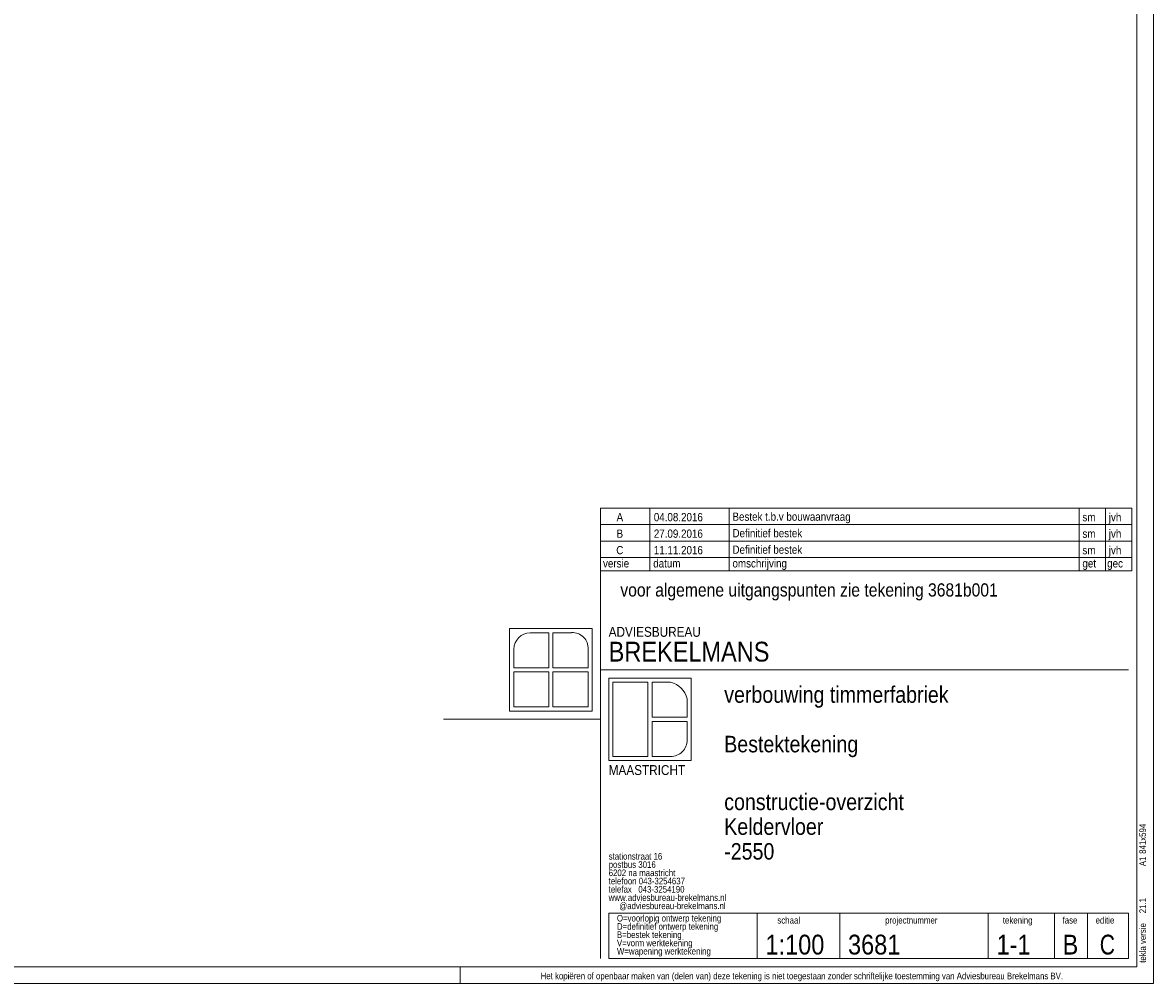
# Model space of a CAD drawing. Header units: millimetres. Extents: x -926 to -85, y -1389 to -795.
# Tile 4 of 5: x -427 to -85, y -1389 to -1098. Entities that reach past the tile are written whole.
import ezdxf

# ---------------------------------------------------------------- set-up
doc = ezdxf.new("R2010")
doc.units = ezdxf.units.MM
doc.linetypes.add('XKITLINE00', pattern=[0])
for name, color, linetype, lineweight in [('Overige objecten', 7, 'Continuous', 0), ('Tekening kader', 3, 'Continuous', 0), ('Tekst', 7, 'Continuous', 0)]:
    doc.layers.add(name, color=color, linetype=linetype, lineweight=lineweight)
doc.styles.add('ARIAL', font='arial.ttf')

msp = doc.modelspace()

# ---------------------------------------------------------------- linework, layer by layer
at = {"layer": 'Overige objecten', "linetype": 'XKITLINE00', "lineweight": 0}
for p, q in [((-252.37, -1245.33), (-252.37, -1250.33)), ((-91.37, -1245.33), (-252.37, -1245.33)), ((-252.37, -1245.33), (-252.37, -1250.33)), ((-91.37, -1245.33), (-252.37, -1245.33)), ((-237.37, -1245.33), (-237.37, -1250.33)), ((-237.37, -1245.33), (-237.37, -1250.33)), ((-213.37, -1245.33), (-213.37, -1250.33)), ((-213.37, -1245.33), (-213.37, -1250.33)), ((-107.37, -1245.33), (-107.37, -1250.33)), ((-107.37, -1245.33), (-107.37, -1250.33)), ((-99.37, -1245.33), (-99.37, -1250.33)), ((-99.37, -1245.33), (-99.37, -1250.33)), ((-91.37, -1245.33), (-91.37, -1250.33)), ((-91.37, -1245.33), (-91.37, -1250.33)), ((-252.37, -1250.33), (-91.37, -1250.33)), ((-252.37, -1250.33), (-252.37, -1255.33)), ((-91.37, -1250.33), (-252.37, -1250.33)), ((-252.37, -1250.33), (-91.37, -1250.33)), ((-252.37, -1250.33), (-252.37, -1255.33)), ((-91.37, -1250.33), (-252.37, -1250.33)), ((-237.37, -1250.33), (-237.37, -1255.33)), ((-237.37, -1250.33), (-237.37, -1255.33)), ((-213.37, -1250.33), (-213.37, -1255.33)), ((-213.37, -1250.33), (-213.37, -1255.33)), ((-107.37, -1250.33), (-107.37, -1255.33)), ((-107.37, -1250.33), (-107.37, -1255.33)), ((-99.37, -1250.33), (-99.37, -1255.33)), ((-99.37, -1250.33), (-99.37, -1255.33)), ((-91.37, -1250.33), (-91.37, -1255.33)), ((-91.37, -1250.33), (-91.37, -1255.33)), ((-252.37, -1255.33), (-91.37, -1255.33)), ((-252.37, -1255.33), (-252.37, -1260.33)), ((-91.37, -1255.33), (-252.37, -1255.33)), ((-252.37, -1255.33), (-91.37, -1255.33)), ((-252.37, -1255.33), (-252.37, -1260.33)), ((-91.37, -1255.33), (-252.37, -1255.33)), ((-237.37, -1255.33), (-237.37, -1260.33)), ((-237.37, -1255.33), (-237.37, -1260.33)), ((-213.37, -1255.33), (-213.37, -1260.33)), ((-213.37, -1255.33), (-213.37, -1260.33)), ((-107.37, -1255.33), (-107.37, -1260.33)), ((-107.37, -1255.33), (-107.37, -1260.33)), ((-99.37, -1255.33), (-99.37, -1260.33)), ((-99.37, -1255.33), (-99.37, -1260.33)), ((-91.37, -1255.33), (-91.37, -1260.33)), ((-91.37, -1255.33), (-91.37, -1260.33)), ((-252.37, -1260.33), (-91.37, -1260.33)), ((-252.37, -1260.33), (-252.37, -1264.33)), ((-252.37, -1260.33), (-91.37, -1260.33)), ((-252.37, -1260.33), (-91.37, -1260.33)), ((-252.37, -1260.33), (-252.37, -1264.33)), ((-252.37, -1260.33), (-91.37, -1260.33)), ((-237.37, -1260.33), (-237.37, -1264.33)), ((-237.37, -1260.33), (-237.37, -1264.33)), ((-213.37, -1260.33), (-213.37, -1264.33)), ((-213.37, -1260.33), (-213.37, -1264.33)), ((-107.37, -1260.33), (-107.37, -1264.33)), ((-107.37, -1260.33), (-107.37, -1264.33)), ((-99.37, -1260.33), (-99.37, -1264.33)), ((-99.37, -1260.33), (-99.37, -1264.33)), ((-91.37, -1260.33), (-91.37, -1264.33)), ((-91.37, -1260.33), (-91.37, -1264.33)), ((-91.37, -1264.33), (-252.37, -1264.33)), ((-252.37, -1264.33), (-252.37, -1381.83)), ((-91.37, -1264.33), (-252.37, -1264.33)), ((-252.37, -1264.33), (-252.37, -1381.83)), ((-279.87, -1281.83), (-254.87, -1281.83)), ((-279.87, -1306.83), (-279.87, -1281.83)), ((-279.87, -1281.83), (-254.87, -1281.83)), ((-279.87, -1306.83), (-279.87, -1281.83)), ((-273.62, -1283.08), (-267.99, -1283.08)), ((-273.62, -1283.08), (-267.99, -1283.08)), ((-267.99, -1283.08), (-267.99, -1293.7)), ((-267.99, -1283.08), (-267.99, -1293.7)), ((-266.74, -1283.08), (-266.74, -1293.7)), ((-261.12, -1283.08), (-266.74, -1283.08)), ((-266.74, -1283.08), (-266.74, -1293.7)), ((-261.12, -1283.08), (-266.74, -1283.08)), ((-254.87, -1281.83), (-254.87, -1306.83)), ((-254.87, -1281.83), (-254.87, -1306.83)), ((-278.62, -1293.7), (-278.62, -1288.08)), ((-278.62, -1293.7), (-278.62, -1288.08)), ((-256.12, -1293.7), (-256.12, -1288.08)), ((-256.12, -1293.7), (-256.12, -1288.08)), ((-267.99, -1293.7), (-278.62, -1293.7)), ((-267.99, -1293.7), (-278.62, -1293.7)), ((-266.74, -1293.7), (-256.12, -1293.7)), ((-266.74, -1293.7), (-256.12, -1293.7)), ((-252.37, -1294.33), (-92.37, -1294.33)), ((-252.37, -1294.33), (-92.37, -1294.33)), ((-278.62, -1294.95), (-267.99, -1294.95)), ((-278.62, -1305.58), (-278.62, -1294.95)), ((-278.62, -1294.95), (-267.99, -1294.95)), ((-278.62, -1305.58), (-278.62, -1294.95)), ((-267.99, -1294.95), (-267.99, -1305.58)), ((-267.99, -1294.95), (-267.99, -1305.58)), ((-266.74, -1294.95), (-256.12, -1294.95)), ((-266.74, -1305.58), (-266.74, -1294.95)), ((-266.74, -1294.95), (-256.12, -1294.95)), ((-266.74, -1305.58), (-266.74, -1294.95)), ((-256.12, -1294.95), (-256.12, -1305.58)), ((-256.12, -1294.95), (-256.12, -1305.58)), ((-249.87, -1296.83), (-224.87, -1296.83)), ((-249.87, -1321.83), (-249.87, -1296.83)), ((-249.87, -1296.83), (-224.87, -1296.83)), ((-249.87, -1321.83), (-249.87, -1296.83)), ((-248.62, -1298.08), (-237.99, -1298.08)), ((-248.62, -1320.58), (-248.62, -1298.08)), ((-248.62, -1298.08), (-237.99, -1298.08)), ((-248.62, -1320.58), (-248.62, -1298.08)), ((-237.99, -1298.08), (-237.99, -1320.58)), ((-237.99, -1298.08), (-237.99, -1320.58)), ((-236.74, -1298.08), (-236.74, -1308.7)), ((-231.12, -1298.08), (-236.74, -1298.08)), ((-236.74, -1298.08), (-236.74, -1308.7)), ((-231.12, -1298.08), (-236.74, -1298.08)), ((-224.87, -1296.83), (-224.87, -1321.83)), ((-224.87, -1296.83), (-224.87, -1321.83)), ((-226.12, -1308.7), (-226.12, -1303.08)), ((-226.12, -1308.7), (-226.12, -1303.08)), ((-254.87, -1306.83), (-279.87, -1306.83)), ((-254.87, -1306.83), (-279.87, -1306.83)), ((-267.99, -1305.58), (-278.62, -1305.58)), ((-267.99, -1305.58), (-278.62, -1305.58)), ((-256.12, -1305.58), (-266.74, -1305.58)), ((-256.12, -1305.58), (-266.74, -1305.58)), ((-252.37, -1309.33), (-299.87, -1309.33)), ((-252.37, -1309.33), (-299.87, -1309.33)), ((-236.74, -1308.7), (-226.12, -1308.7)), ((-236.74, -1308.7), (-226.12, -1308.7)), ((-236.74, -1309.95), (-236.74, -1320.58)), ((-234.87, -1309.95), (-236.74, -1309.95)), ((-236.74, -1309.95), (-236.74, -1320.58)), ((-234.87, -1309.95), (-236.74, -1309.95)), ((-226.12, -1309.95), (-234.87, -1309.95)), ((-226.12, -1309.95), (-234.87, -1309.95)), ((-226.12, -1315.58), (-226.12, -1309.95)), ((-226.12, -1315.58), (-226.12, -1309.95)), ((-224.87, -1321.83), (-249.87, -1321.83)), ((-224.87, -1321.83), (-249.87, -1321.83)), ((-237.99, -1320.58), (-248.62, -1320.58)), ((-237.99, -1320.58), (-248.62, -1320.58)), ((-236.74, -1320.58), (-231.12, -1320.58)), ((-236.74, -1320.58), (-231.12, -1320.58)), ((-249.87, -1381.83), (-249.87, -1368.08)), ((-249.87, -1368.08), (-92.37, -1368.08)), ((-249.87, -1381.83), (-249.87, -1368.08)), ((-249.87, -1368.08), (-92.37, -1368.08)), ((-204.87, -1368.08), (-204.87, -1381.83)), ((-204.87, -1368.08), (-204.87, -1381.83)), ((-179.87, -1368.08), (-179.87, -1381.83)), ((-179.87, -1368.08), (-179.87, -1381.83)), ((-134.87, -1368.08), (-134.87, -1381.83)), ((-134.87, -1368.08), (-134.87, -1381.83)), ((-114.87, -1368.08), (-114.87, -1381.83)), ((-114.87, -1368.08), (-114.87, -1381.83)), ((-104.87, -1368.08), (-104.87, -1381.83)), ((-104.87, -1368.08), (-104.87, -1381.83)), ((-92.37, -1368.08), (-92.37, -1381.83)), ((-92.37, -1368.08), (-92.37, -1381.83)), ((-92.37, -1381.83), (-249.87, -1381.83)), ((-92.37, -1381.83), (-249.87, -1381.83))]:
    msp.add_line(p, q, dxfattribs=at)
for centre, radius, start, end in [((-273.53, -1288.17), 5.09, 91.0045, 178.9955), ((-273.53, -1288.17), 5.09, 91.0045, 178.9955), ((-260.79, -1287.75), 4.69, 356.0104, 93.9896), ((-260.79, -1287.75), 4.69, 356.0104, 93.9896), ((-232.59, -1304.55), 6.63, 12.7928, 77.2072), ((-232.59, -1304.55), 6.63, 12.7928, 77.2072), ((-231.06, -1315.64), 4.94, 269.2837, 0.7163), ((-231.06, -1315.64), 4.94, 269.2837, 0.7163)]:
    msp.add_arc(centre, radius, start, end, dxfattribs=at)
at = {"layer": 'Tekening kader', "linetype": 'XKITLINE00', "lineweight": 0}
for p, q in [((-84.87, -1389.33), (-84.87, -795.33)), ((-89.87, -1384.33), (-89.87, -800.33)), ((-920.87, -1384.33), (-89.87, -1384.33)), ((-294.87, -1389.33), (-294.87, -1384.33)), ((-925.87, -1389.33), (-84.87, -1389.33))]:
    msp.add_line(p, q, dxfattribs=at)

# ---------------------------------------------------------------- texts
at = {"layer": 'Overige objecten', "style": 'ARIAL'}
for s, height, width, p in [('A', 2.5, 0.85, (-247.48, -1249.33)), ('A', 2.5, 0.85, (-247.48, -1249.33)), ('04.08.2016', 2.5, 0.85, (-236.2, -1249.33)), ('04.08.2016', 2.5, 0.85, (-236.2, -1249.33)), ('Bestek t.b.v bouwaanvraag', 2.5, 0.85, (-212.37, -1249.18)), ('Bestek t.b.v bouwaanvraag', 2.5, 0.85, (-212.37, -1249.18)), ('jvh', 2.5, 0.85, (-98.37, -1249.33)), ('jvh', 2.5, 0.85, (-98.37, -1249.33)), ('sm', 2.5, 0.85, (-106.37, -1249.33)), ('sm', 2.5, 0.85, (-106.37, -1249.33)), ('B', 2.5, 0.85, (-247.48, -1254.33)), ('B', 2.5, 0.85, (-247.48, -1254.33)), ('27.09.2016', 2.5, 0.85, (-236.2, -1254.33)), ('27.09.2016', 2.5, 0.85, (-236.2, -1254.33)), ('Definitief bestek', 2.5, 0.85, (-212.37, -1254.18)), ('Definitief bestek', 2.5, 0.85, (-212.37, -1254.18)), ('sm', 2.5, 0.85, (-106.37, -1254.33)), ('sm', 2.5, 0.85, (-106.37, -1254.33)), ('jvh', 2.5, 0.85, (-98.37, -1254.33)), ('jvh', 2.5, 0.85, (-98.37, -1254.33)), ('C', 2.5, 0.85, (-247.57, -1259.33)), ('C', 2.5, 0.85, (-247.57, -1259.33)), ('11.11.2016', 2.5, 0.85, (-236.2, -1259.33)), ('11.11.2016', 2.5, 0.85, (-236.2, -1259.33)), ('Definitief bestek', 2.5, 0.85, (-212.37, -1259.18)), ('Definitief bestek', 2.5, 0.85, (-212.37, -1259.18)), ('jvh', 2.5, 0.85, (-98.37, -1259.33)), ('jvh', 2.5, 0.85, (-98.37, -1259.33)), ('sm', 2.5, 0.85, (-106.37, -1259.33)), ('sm', 2.5, 0.85, (-106.37, -1259.33)), ('versie', 2.5, 0.85, (-251.59, -1263.33)), ('versie', 2.5, 0.85, (-251.59, -1263.33)), ('datum', 2.5, 0.85, (-236.37, -1263.33)), ('datum', 2.5, 0.85, (-236.37, -1263.33)), ('omschrijving', 2.5, 0.85, (-212.37, -1263.33)), ('omschrijving', 2.5, 0.85, (-212.37, -1263.33)), ('get', 2.5, 0.85, (-106.37, -1263.33)), ('get', 2.5, 0.85, (-106.37, -1263.33)), ('gec', 2.5, 0.85, (-98.87, -1263.33)), ('gec', 2.5, 0.85, (-98.87, -1263.33)), ('ADVIESBUREAU', 3, 0.85, (-249.87, -1284.33)), ('ADVIESBUREAU', 3, 0.85, (-249.87, -1284.33)), ('BREKELMANS', 6, 0.85, (-249.87, -1291.83)), ('BREKELMANS', 6, 0.85, (-249.87, -1291.83)), ('verbouwing timmerfabriek', 5, 0.85, (-214.87, -1304.33)), ('verbouwing timmerfabriek', 5, 0.85, (-214.87, -1304.33)), ('Bestektekening', 5, 0.85, (-214.87, -1319.33)), ('Bestektekening', 5, 0.85, (-214.87, -1319.33)), ('MAASTRICHT', 3, 0.85, (-249.87, -1326.2)), ('MAASTRICHT', 3, 0.85, (-249.87, -1326.2)), ('constructie-overzicht', 5, 0.85, (-214.87, -1336.83)), ('constructie-overzicht', 5, 0.85, (-214.87, -1336.83)), ('Keldervloer', 5, 0.85, (-214.87, -1344.33)), ('Keldervloer', 5, 0.85, (-214.87, -1344.33)), ('-2550', 5, 0.85, (-214.87, -1351.83)), ('-2550', 5, 0.85, (-214.87, -1351.83)), ('stationstraat 16', 2, 0.85, (-249.87, -1351.83)), ('stationstraat 16', 2, 0.85, (-249.87, -1351.83)), ('postbus 3016', 2, 0.85, (-249.87, -1354.33)), ('postbus 3016', 2, 0.85, (-249.87, -1354.33)), ('6202 na maastricht', 2, 0.85, (-249.87, -1356.83)), ('6202 na maastricht', 2, 0.85, (-249.87, -1356.83)), ('telefoon 043-3254637', 2, 0.85, (-249.87, -1359.33)), ('telefoon 043-3254637', 2, 0.85, (-249.87, -1359.33)), ('telefax   043-3254190', 2, 0.85, (-249.87, -1361.83)), ('telefax   043-3254190', 2, 0.85, (-249.87, -1361.83)), ('www.adviesbureau-brekelmans.nl', 2, 0.85, (-249.87, -1364.33)), ('www.adviesbureau-brekelmans.nl', 2, 0.85, (-249.87, -1364.33)), ('  @adviesbureau-brekelmans.nl', 2, 0.85, (-247.99, -1366.83)), ('  @adviesbureau-brekelmans.nl', 2, 0.85, (-247.99, -1366.83)), ('O=voorlopig ontwerp tekening', 2, 0.85, (-247.37, -1370.58)), ('O=voorlopig ontwerp tekening', 2, 0.85, (-247.37, -1370.58)), ('schaal', 2, 0.85, (-198.76, -1371.2)), ('schaal', 2, 0.85, (-198.76, -1371.2)), ('projectnummer', 2, 0.85, (-166.12, -1371.2)), ('projectnummer', 2, 0.85, (-166.12, -1371.2)), ('tekening', 2, 0.85, (-130.47, -1371.2)), ('tekening', 2, 0.85, (-130.47, -1371.2)), ('fase', 2, 0.85, (-112.37, -1371.2)), ('fase', 2, 0.85, (-112.37, -1371.2)), ('editie', 2, 0.85, (-102.37, -1371.2)), ('editie', 2, 0.85, (-102.37, -1371.2)), ('D=definitief ontwerp tekening', 2, 0.85, (-247.37, -1373.08)), ('D=definitief ontwerp tekening', 2, 0.85, (-247.37, -1373.08)), ('B=bestek tekening', 2, 0.85, (-247.37, -1375.58)), ('B=bestek tekening', 2, 0.85, (-247.37, -1375.58)), ('V=vorm werktekening', 2, 0.85, (-247.37, -1378.08)), ('V=vorm werktekening', 2, 0.85, (-247.37, -1378.08)), ('1:100', 6, 0.85, (-202.37, -1380.58)), ('1:100', 6, 0.85, (-202.37, -1380.58)), ('3681', 6, 0.85, (-177.37, -1380.58)), ('3681', 6, 0.85, (-177.37, -1380.58)), ('1-1', 6, 0.85, (-132.37, -1380.58)), ('1-1', 6, 0.85, (-132.37, -1380.58)), ('B', 6, 0.85, (-112.37, -1380.58)), ('B', 6, 0.85, (-112.37, -1380.58)), ('C', 6, 0.765, (-101.12, -1380.58)), ('C', 6, 0.765, (-101.12, -1380.58)), ('W=wapening werktekening', 2, 0.85, (-247.37, -1380.58)), ('W=wapening werktekening', 2, 0.85, (-247.37, -1380.58)), ('Het kopiëren of openbaar maken van (delen van) deze tekening is niet toegestaan zonder schriftelijke toestemming van Adviesbureau Brekelmans BV.', 2, 0.85, (-270.49, -1388.08)), ('Het kopiëren of openbaar maken van (delen van) deze tekening is niet toegestaan zonder schriftelijke toestemming van Adviesbureau Brekelmans BV.', 2, 0.85, (-270.49, -1388.08))]:
    msp.add_text(s, height=height, dxfattribs=dict(at, width=width)).set_placement(p)
at = {"layer": 'Overige objecten', "style": 'ARIAL', "width": 0.85}
for s, p in [('841x594', (-87.12, -1350.08)), ('841x594', (-87.12, -1350.08)), ('A1', (-87.12, -1353.83)), ('A1', (-87.12, -1353.83)), ('21.1', (-87.12, -1368.08)), ('21.1', (-87.12, -1368.08)), ('tekla versie', (-87.12, -1383.08)), ('tekla versie', (-87.12, -1383.08))]:
    msp.add_text(s, height=2, rotation=90, dxfattribs=at).set_placement(p)
at = {"layer": 'Tekst', "style": 'ARIAL', "width": 0.85}
msp.add_text('voor algemene uitgangspunten zie tekening 3681b001', height=4, dxfattribs=at).set_placement((-246.34, -1272.13))

doc.saveas('drawing.dxf')
